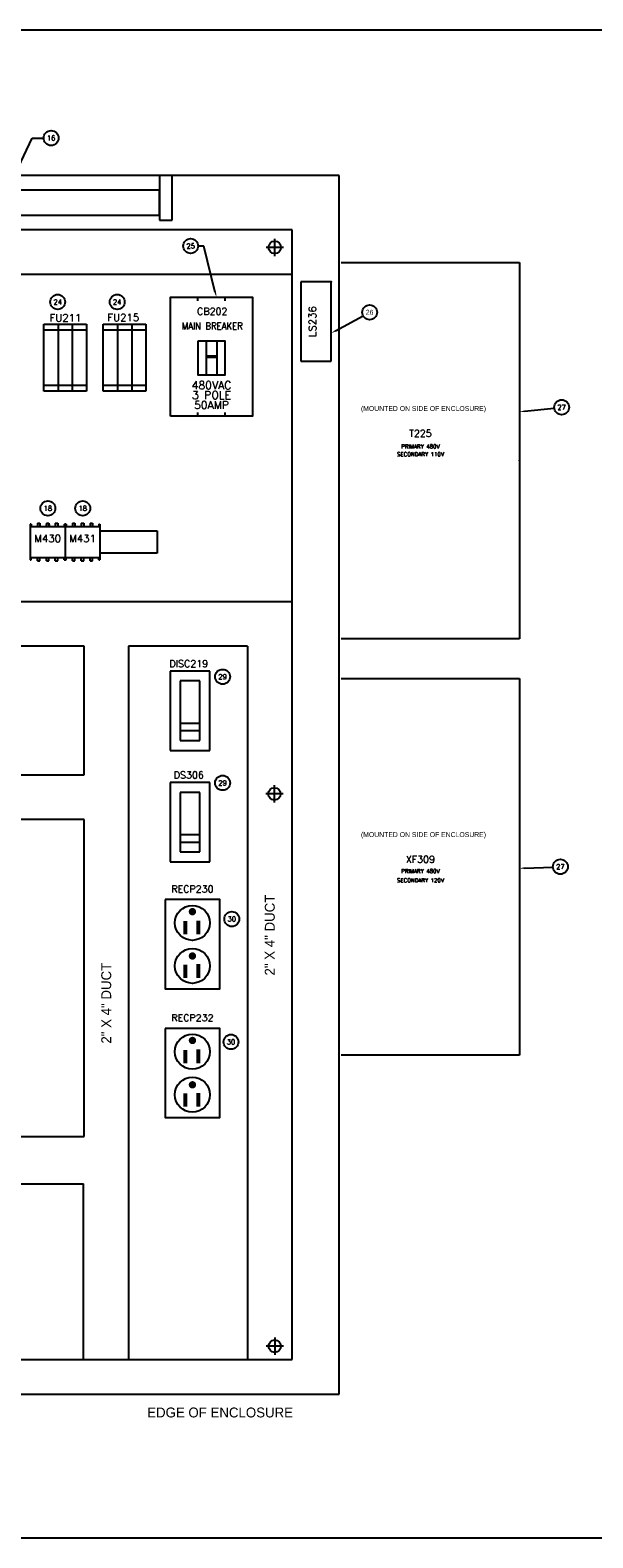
# Model space of a CAD drawing. Header units: inches. Extents: x 0 to 120, y 0 to 76.
# Tile 4 of 5: x 49 to 77, y 0 to 76. Entities that reach past the tile are written whole.
import ezdxf
from ezdxf.enums import TextEntityAlignment as Align

# ---------------------------------------------------------------- set-up
doc = ezdxf.new("R2010")
doc.units = ezdxf.units.IN
doc.header["$MEASUREMENT"] = 0
doc.linetypes.add('CENTER', pattern=[2, 1.25, -0.25, 0.25, -0.25])
for name, color, linetype in [('CL', 7, 'Continuous'), ('PBAL', 7, 'Continuous'), ('PDESC', 1, 'Continuous'), ('PITEM', 1, 'Continuous'), ('PSYMS', 7, 'Continuous'), ('PTAG', 30, 'Continuous')]:
    doc.layers.add(name, color=color, linetype=linetype)
doc.layers.add('Viewports', color=3, linetype='Continuous', plot=False)
doc.styles.add('LEGACY', font='romans.shx')
doc.styles.add('ROMANS', font='ROMANS.SHX')
doc.styles.add('WD', font='romans.shx')

# ---------------------------------------------------------------- blocks, each defined once
blk = doc.blocks.new('WD_PTAG')
at = {"style": 'LEGACY', "width": 0.9}
for tag, flags, p in [('P_TAG1', 8, (0, 0.202)), ('P_ITEM', 9, (0, 0.374)), ('DESC1', 8, (0, 0))]:
    blk.add_attdef(tag, text='', height=0.125, dxfattribs=dict(at, flags=flags)).set_placement(p, align=Align.CENTER)
at = {"style": 'LEGACY', "width": 0.7}
blk.add_attdef('LOC', text='', height=0.0625, dxfattribs=at).set_placement((0, 0.359), align=Align.CENTER)
at = {"style": 'LEGACY', "width": 0.9, "flags": 8}
blk.add_attdef('DESC2', text='', height=0.125, dxfattribs=at).set_placement((0.001, -0.047), align=Align.TOP_CENTER)
at = {"linetype": 'Continuous', "style": 'LEGACY', "flags": 1}
for tag, p in [('P_MFG', (-0.016, -0.297)), ('P_CAT', (-0.016, -0.231))]:
    blk.add_attdef(tag, text='', height=0.05, dxfattribs=at).set_placement(p, align=Align.MIDDLE)
at = {"linetype": 'Continuous', "style": 'LEGACY', "flags": 9}
for tag, p in [('P_ASSYCODE', (-0.016, -0.344)), ('WDBLKNAM', (-0.016, -0.197)), ('RATING10', (-0.016, -0.5)), ('RATING12', (-0.016, -0.516)), ('RATING11', (-0.016, -0.531)), ('RATING1', (-0.016, -0.359)), ('RATING2', (-0.016, -0.375)), ('RATING4', (-0.016, -0.391)), ('RATING3', (-0.016, -0.406)), ('RATING8', (-0.016, -0.422)), ('RATING7', (-0.016, -0.438)), ('RATING6', (-0.016, -0.453)), ('RATING5', (-0.016, -0.469)), ('RATING9', (-0.016, -0.484))]:
    blk.add_attdef(tag, text='', height=0.01, dxfattribs=at).set_placement(p, align=Align.CENTER)
blk = doc.blocks.new('PNLC55')
at = {"layer": 'PBAL'}
blk.add_circle((0, 0), 0.375, dxfattribs=at)
at = {"layer": 'PITEM', "style": 'LEGACY'}
blk.add_attdef('B_ITEM', text='', height=0.25, dxfattribs=at).set_placement((0, 0), align=Align.MIDDLE)
blk = doc.blocks.new('PNLC64')
at = {"layer": 'PBAL'}
blk.add_circle((0, 0), 0.375, dxfattribs=at)
at = {"layer": 'PITEM', "style": 'LEGACY'}
blk.add_attdef('B_ITEM', text='', height=0.25, dxfattribs=at).set_placement((0, 0), align=Align.MIDDLE)
blk = doc.blocks.new('PNLD3D')
at = {"layer": 'PBAL'}
blk.add_circle((0, 0), 0.375, dxfattribs=at)
at = {"layer": 'PITEM', "style": 'LEGACY'}
blk.add_attdef('B_ITEM', text='', height=0.25, dxfattribs=at).set_placement((0, 0), align=Align.MIDDLE)
blk = doc.blocks.new('PNLD4C')
at = {"layer": 'PBAL'}
blk.add_circle((0, 0), 0.375, dxfattribs=at)
at = {"layer": 'PITEM', "style": 'LEGACY'}
blk.add_attdef('B_ITEM', text='', height=0.25, dxfattribs=at).set_placement((0, 0), align=Align.MIDDLE)
blk = doc.blocks.new('PNLD7D')
at = {"layer": 'PBAL'}
blk.add_circle((0, 0), 0.375, dxfattribs=at)
at = {"layer": 'PITEM', "style": 'LEGACY'}
blk.add_attdef('B_ITEM', text='', height=0.25, dxfattribs=at).set_placement((0, 0), align=Align.MIDDLE)
blk = doc.blocks.new('PNLD8C')
at = {"layer": 'PBAL'}
blk.add_circle((0, 0), 0.375, dxfattribs=at)
at = {"layer": 'PITEM', "style": 'LEGACY'}
blk.add_attdef('B_ITEM', text='', height=0.25, dxfattribs=at).set_placement((0, 0), align=Align.MIDDLE)
blk = doc.blocks.new('PNLD9B')
at = {"layer": 'PBAL'}
blk.add_circle((0, 0), 0.375, dxfattribs=at)
at = {"layer": 'PITEM', "style": 'LEGACY'}
blk.add_attdef('B_ITEM', text='', height=0.25, dxfattribs=at).set_placement((0, 0), align=Align.MIDDLE)
blk = doc.blocks.new('PNLDAA')
at = {"layer": 'PBAL'}
blk.add_circle((0, 0), 0.375, dxfattribs=at)
at = {"layer": 'PITEM', "style": 'LEGACY'}
blk.add_attdef('B_ITEM', text='', height=0.25, dxfattribs=at).set_placement((0, 0), align=Align.MIDDLE)
blk = doc.blocks.new('PNL243D')
at = {"layer": 'PBAL'}
blk.add_circle((-0.375, 0), 0.375, dxfattribs=at)
at = {"layer": 'PITEM', "style": 'LEGACY'}
blk.add_attdef('B_ITEM', text='', height=0.25, dxfattribs=at).set_placement((-0.375, 0), align=Align.MIDDLE)
blk = doc.blocks.new('PNL2462')
at = {"layer": 'PBAL'}
blk.add_circle((0.375, 0), 0.375, dxfattribs=at)
at = {"layer": 'PITEM', "style": 'LEGACY'}
blk.add_attdef('B_ITEM', text='', height=0.25, dxfattribs=at).set_placement((0.375, 0), align=Align.MIDDLE)
blk = doc.blocks.new('PNL2474')
at = {"layer": 'PBAL'}
blk.add_circle((0.373, 0.041), 0.375, dxfattribs=at)
at = {"layer": 'PITEM', "style": 'LEGACY'}
blk.add_attdef('B_ITEM', text='', height=0.25, dxfattribs=at).set_placement((0.373, 0.041), align=Align.MIDDLE)
blk = doc.blocks.new('PNL2486')
at = {"layer": 'PBAL'}
blk.add_circle((0.375, 0.014), 0.375, dxfattribs=at)
at = {"layer": 'PITEM', "style": 'LEGACY'}
blk.add_attdef('B_ITEM', text='', height=0.25, dxfattribs=at).set_placement((0.375, 0.014), align=Align.MIDDLE)
blk = doc.blocks.new('SQD_C_1')
for p, q in [((1.5327, 4.0086), (0, 4.0086)), ((0, 4.0086), (0, 0)), ((1.5327, 0), (1.5327, 4.0086)), ((0, 0), (1.5327, 0))]:
    blk.add_line(p, q)
blk = doc.blocks.new('PNL1328')
at = {"layer": 'PBAL'}
blk.add_circle((0.33, 0.179), 0.375, dxfattribs=at)
at = {"layer": 'PITEM'}
blk.add_attdef('B_ITEM', text='', height=0.25, dxfattribs=at).set_placement((0.33, 0.179), align=Align.MIDDLE)
blk = doc.blocks.new('ABMSE130')
for p, q in [((0, 1.801), (0, 0)), ((0.05, 1.801), (0, 1.801)), ((0, 1.681), (1.76, 1.681)), ((0.05, 1.801), (0.05, 1.681)), ((0.371, 1.851), (0.371, 1.681)), ((0.371, 1.851), (0.496, 1.851)), ((0.496, 1.851), (0.496, 1.681)), ((0.805, 1.791), (0.805, 1.681)), ((0.805, 1.791), (0.818, 1.791)), ((0.818, 1.851), (0.818, 1.681)), ((0.818, 1.851), (0.942, 1.851)), ((0.942, 1.851), (0.942, 1.681)), ((0.955, 1.791), (0.942, 1.791)), ((0.955, 1.791), (0.955, 1.681)), ((1.264, 1.851), (1.264, 1.681)), ((1.264, 1.851), (1.389, 1.851)), ((1.389, 1.851), (1.389, 1.681)), ((1.71, 1.801), (1.71, 1.681)), ((1.71, 1.801), (1.76, 1.801)), ((1.76, 1.801), (1.76, 0)), ((0, 0.12), (1.76, 0.12)), ((0, 0), (0.05, 0)), ((0.05, 0), (0.05, 0.12)), ((0.371, -0.05), (0.371, 0.12)), ((0.496, -0.05), (0.496, 0.12)), ((0.818, -0.05), (0.818, 0.12)), ((0.942, -0.05), (0.942, 0.12)), ((1.264, -0.05), (1.264, 0.12)), ((1.389, -0.05), (1.389, 0.12)), ((1.71, 0), (1.71, 0.12)), ((1.71, 0), (1.76, 0)), ((0.371, -0.05), (0.496, -0.05)), ((0.818, -0.05), (0.942, -0.05)), ((1.264, -0.05), (1.389, -0.05))]:
    blk.add_line(p, q)

msp = doc.modelspace()

# ---------------------------------------------------------------- linework, layer by layer
at = {"color": 4}
for p, q in [((64.125, 68.75), (12.5, 68.75)), ((64.125, 7.25), (64.125, 68.75)), ((61.75, 66), (14.25, 66)), ((61.75, 9), (61.75, 66)), ((61.75, 63.75), (17.5, 63.75)), ((17.502, 47.25), (61.75, 47.25)), ((51.25, 45), (17.503, 45)), ((51.25, 38.5), (51.25, 45)), ((59.5, 45), (53.5, 45)), ((53.5, 45), (53.5, 9)), ((59.5, 45), (59.5, 9)), ((17.506, 38.5), (51.25, 38.5)), ((51.25, 36.25), (25.184, 36.25)), ((51.25, 20.25), (51.25, 36.25)), ((17.5, 20.25), (51.25, 20.25)), ((14.25, 9), (61.75, 9)), ((12.5, 7.25), (64.125, 7.25))]:
    msp.add_line(p, q, dxfattribs=at)
for p, q in [((55.062, 68.75), (55.062, 66.5)), ((55.688, 66.5), (55.688, 68.75)), ((55.062, 68), (21.562, 68)), ((55.062, 66.75), (55.062, 68)), ((21.562, 66.75), (55.062, 66.75)), ((55.062, 66.5), (55.688, 66.5)), ((56.992, 62.413), (56.992, 62.601)), ((58.367, 62.413), (58.367, 62.601)), ((49.218, 61.238), (51.375, 61.238)), ((49.218, 57.863), (49.218, 61.238)), ((51.375, 60.946), (49.218, 60.946)), ((49.938, 61.238), (49.938, 57.863)), ((50.655, 61.238), (50.655, 57.863)), ((51.375, 61.238), (51.375, 57.863)), ((52.218, 57.863), (52.218, 61.238)), ((52.218, 61.238), (54.375, 61.238)), ((54.375, 60.946), (52.218, 60.946)), ((52.938, 61.238), (52.938, 57.863)), ((53.655, 61.238), (53.655, 57.863)), ((54.375, 61.238), (54.375, 57.863)), ((57.406, 60.382), (57.406, 58.695)), ((57.953, 60.382), (57.953, 58.695)), ((51.375, 58.156), (49.218, 58.156)), ((51.375, 57.863), (49.218, 57.863)), ((54.375, 58.156), (52.218, 58.156)), ((54.375, 57.863), (52.218, 57.863)), ((56.992, 56.601), (56.992, 56.788)), ((58.367, 56.601), (58.367, 56.788)), ((52.052, 50.812), (54.937, 50.812)), ((54.937, 49.688), (52.052, 49.688))]:
    msp.add_line(p, q)
for points in [[(55.617, 56.601), (55.617, 62.601), (59.742, 62.601), (59.742, 56.601)], [(56.992, 60.382), (56.992, 58.695), (58.367, 58.695), (58.367, 60.382)], [(55.343, 32.208), (55.343, 27.708), (58.093, 27.708), (58.093, 32.208)], [(55.343, 25.708), (55.343, 21.208), (58.093, 21.208), (58.093, 25.708)]]:
    msp.add_lwpolyline(points, close=True)
for points, const_width in [([(57.406, 59.601), (57.953, 59.601)], 0.169), ([(56.356, 31.124), (56.356, 30.446)], 0.2), ([(57.013, 31.146), (57.013, 30.446)], 0.2), ([(56.356, 28.931), (56.356, 28.253)], 0.2), ([(57.013, 28.954), (57.013, 28.253)], 0.2), ([(56.356, 24.624), (56.356, 23.946)], 0.2), ([(57.013, 24.646), (57.013, 23.946)], 0.2), ([(56.356, 22.431), (56.356, 21.753)], 0.2), ([(57.013, 22.454), (57.013, 21.753)], 0.2)]:
    msp.add_lwpolyline(points, dxfattribs=dict(const_width=const_width))
at = {"const_width": 0.185}
for points in [[(56.625, 31.598, 1), (56.81, 31.598, 1)], [(56.625, 29.361, 1), (56.81, 29.361, 1)], [(56.625, 25.098, 1), (56.81, 25.098, 1)], [(56.625, 22.861, 1), (56.81, 22.861, 1)]]:
    msp.add_lwpolyline(points, format="xyb", close=True, dxfattribs=at)
for centre, radius in [((60.869, 65.12), 0.312), ((60.851, 37.538), 0.312), ((56.718, 31.033), 0.882), ((56.718, 28.863), 0.882), ((56.718, 24.533), 0.882), ((56.718, 22.363), 0.882), ((60.869, 9.673), 0.312)]:
    msp.add_circle(centre, radius)
at = {"layer": 'CL', "linetype": 'CENTER'}
for p, q in [((60.869, 64.683), (60.869, 65.558)), ((61.307, 65.12), (60.432, 65.12)), ((61.288, 37.538), (60.413, 37.538)), ((60.851, 37.101), (60.851, 37.976)), ((60.869, 10.111), (60.869, 9.236)), ((61.307, 9.673), (60.432, 9.673))]:
    msp.add_line(p, q, dxfattribs=at)
at = {"layer": 'DEFPOINTS', "color": 0, "linetype": 'ByBlock'}
msp.add_point((61.74, 66), dxfattribs=at)
at = {"layer": 'PBAL'}
for p, q in [((47.661, 68.564), (48.64, 70.635)), ((48.64, 70.635), (49.215, 70.635)), ((57.297, 65.186), (57.002, 65.186)), ((57.871, 62.844), (57.297, 65.186)), ((63.942, 60.915), (65.325, 61.664)), ((73.467, 56.847), (74.967, 57.011)), ((73.468, 33.796), (74.903, 33.85))]:
    msp.add_line(p, q, dxfattribs=at)
for p in [(63.722, 63.38), (73.218, 54.363)]:
    msp.add_point(p, dxfattribs=at)
for points in [[(57.911, 62.854), (57.83, 62.834), (57.93, 62.601)], [(63.962, 60.878), (63.922, 60.951), (63.722, 60.796)], [(73.471, 56.806), (73.462, 56.888), (73.218, 56.82)], [(73.47, 33.754), (73.467, 33.838), (73.218, 33.786)]]:
    msp.add_solid(points, dxfattribs=at)
at = {"layer": 'PSYMS'}
for p, q in [((64.218, 64.363), (73.218, 64.363)), ((73.218, 64.363), (73.218, 45.363)), ((54.937, 50.812), (54.937, 49.688)), ((73.218, 45.363), (64.218, 45.363)), ((55.593, 43.738), (55.593, 39.738)), ((57.593, 43.738), (55.593, 43.738)), ((57.593, 39.738), (57.593, 43.738)), ((56.093, 43.238), (56.093, 40.238)), ((57.093, 43.238), (56.093, 43.238)), ((57.093, 40.238), (57.093, 43.238)), ((64.218, 43.363), (73.218, 43.363)), ((73.218, 43.363), (73.218, 24.363)), ((56.093, 41.113), (57.093, 41.113)), ((56.093, 40.738), (57.093, 40.738)), ((55.593, 39.738), (57.593, 39.738)), ((56.093, 40.238), (57.093, 40.238)), ((57.593, 38.113), (55.593, 38.113)), ((55.593, 38.113), (55.593, 34.113)), ((57.593, 34.113), (57.593, 38.113)), ((56.093, 37.613), (56.093, 34.613)), ((57.093, 37.613), (56.093, 37.613)), ((57.093, 34.613), (57.093, 37.613)), ((56.093, 35.488), (57.093, 35.488)), ((56.093, 35.113), (57.093, 35.113)), ((56.093, 34.613), (57.093, 34.613)), ((55.593, 34.113), (57.593, 34.113)), ((73.218, 24.363), (64.218, 24.363))]:
    msp.add_line(p, q, dxfattribs=at)
at = {"layer": 'PSYMS', "color": 4}
for p in [(17.718, 17.863), (51.218, 9)]:
    msp.add_line(p, (51.218, 17.863), dxfattribs=at)
at = {"layer": 'Viewports'}
msp.add_lwpolyline([(0, 0), (120, 0), (120, 76.08), (0, 76.08)], close=True, dxfattribs=at)

# ---------------------------------------------------------------- block references
at = {"layer": 'PBAL'}
for name, p, values in [('PNL2462', (49.215, 70.635), {'B_ITEM': '16'}), ('PNL243D', (57.002, 65.186), {'B_ITEM': '25'}), ('PNLC55', (49.921, 62.365), {'B_ITEM': '24'}), ('PNLC64', (52.921, 62.365), {'B_ITEM': '24'}), ('PNL1328', (65.325, 61.664), {'B_ITEM': '26'}), ('PNL2474', (74.967, 57.011), {'B_ITEM': '27'}), ('PNLD3D', (49.424, 51.948), {'B_ITEM': '18'}), ('PNLD4C', (51.184, 51.948), {'B_ITEM': '18'}), ('PNLD7D', (58.238, 43.451), {'B_ITEM': '29'}), ('PNLD8C', (58.238, 38.097), {'B_ITEM': '29'}), ('PNL2486', (74.903, 33.85), {'B_ITEM': '27'}), ('PNLD9B', (58.703, 31.225), {'B_ITEM': '30'}), ('PNLDAA', (58.661, 25.027), {'B_ITEM': '30'})]:
    msp.add_blockref(name, p, dxfattribs=at).add_auto_attribs(values)
at = {"layer": 'PSYMS'}
ref = msp.add_blockref('SQD_C_1', (62.189, 59.371), dxfattribs=at)
ref.add_attrib('P_TAG1', 'LS236', dxfattribs={"layer": 'PTAG', "height": 0.375, "rotation": 90, "style": 'WD'}).set_placement((62.956, 61.376), align=Align.CENTER)
ref = msp.add_blockref('WD_PTAG', (50.313, 61.366), dxfattribs=at)
ref.add_attrib('P_TAG1', 'FU211', dxfattribs={"layer": 'PTAG', "height": 0.375, "style": 'LEGACY', "flags": 8}).set_placement((50.313, 61.376), align=Align.CENTER)
ref = msp.add_blockref('WD_PTAG', (53.229, 61.522), dxfattribs=at)
ref.add_attrib('P_TAG1', 'FU215', dxfattribs={"layer": 'PTAG', "height": 0.375, "style": 'LEGACY', "flags": 8}).set_placement((53.229, 61.393), align=Align.CENTER)
ref = msp.add_blockref('WD_PTAG', (57.718, 62.016), dxfattribs=at)
ref.add_attrib('P_TAG1', 'CB202', dxfattribs={"layer": 'PTAG', "height": 0.35, "style": 'WD', "flags": 8}).set_placement((57.718, 61.721), align=Align.CENTER)
ref.add_attrib('DESC1', 'MAIN BREAKER', dxfattribs={"layer": 'PDESC', "height": 0.35, "style": 'WD', "width": 0.9, "flags": 8}).set_placement((57.718, 60.976), align=Align.CENTER)
ref = msp.add_blockref('WD_PTAG', (68.218, 55.363), dxfattribs=at)
ref.add_attrib('P_TAG1', 'T225', dxfattribs={"layer": 'PTAG', "height": 0.35, "style": 'WD', "flags": 8}).set_placement((68.218, 55.566), align=Align.CENTER)
ref.add_attrib('DESC1', 'PRIMARY 480V', dxfattribs={"layer": 'PDESC', "height": 0.2, "style": 'WD', "flags": 8}).set_placement((68.218, 54.974), align=Align.CENTER)
ref.add_attrib('DESC2', 'SECONDARY 110V', dxfattribs={"layer": 'PDESC', "height": 0.2, "style": 'WD', "flags": 8}).set_placement((68.219, 54.779), align=Align.TOP_CENTER)
ref = msp.add_blockref('ABMSE130', (48.532, 49.345), dxfattribs=at)
ref.add_attrib('P_TAG1', 'M430', dxfattribs={"layer": 'PTAG', "height": 0.375, "style": 'WD'}).set_placement((49.412, 50.245), align=Align.CENTER)
ref = msp.add_blockref('ABMSE130', (50.292, 49.345), dxfattribs=at)
ref.add_attrib('P_TAG1', 'M431', dxfattribs={"layer": 'PTAG', "height": 0.375, "style": 'WD'}).set_placement((51.172, 50.245), align=Align.CENTER)
ref = msp.add_blockref('WD_PTAG', (56.534, 43.738), dxfattribs=at)
ref.add_attrib('P_TAG1', 'DISC219', dxfattribs={"layer": 'PTAG', "height": 0.35, "style": 'WD', "flags": 8}).set_placement((56.534, 43.941), align=Align.CENTER)
ref = msp.add_blockref('WD_PTAG', (56.534, 38.113), dxfattribs=at)
ref.add_attrib('P_TAG1', 'DS306', dxfattribs={"layer": 'PTAG', "height": 0.35, "style": 'WD', "flags": 8}).set_placement((56.534, 38.316), align=Align.CENTER)
ref = msp.add_blockref('WD_PTAG', (68.218, 33.863), dxfattribs=at)
ref.add_attrib('P_TAG1', 'XF309', dxfattribs={"layer": 'PTAG', "height": 0.35, "style": 'WD', "flags": 8}).set_placement((68.218, 34.066), align=Align.CENTER)
ref.add_attrib('DESC1', 'PRIMARY 480V', dxfattribs={"layer": 'PDESC', "height": 0.2, "style": 'WD', "flags": 8}).set_placement((68.218, 33.548), align=Align.CENTER)
ref.add_attrib('DESC2', 'SECONDARY 120V', dxfattribs={"layer": 'PDESC', "height": 0.2, "style": 'WD', "flags": 8}).set_placement((68.219, 33.278), align=Align.TOP_CENTER)
ref = msp.add_blockref('WD_PTAG', (56.718, 32.363), dxfattribs=at)
ref.add_attrib('P_TAG1', 'RECP230', dxfattribs={"layer": 'PTAG', "height": 0.35, "style": 'WD', "flags": 8}).set_placement((56.718, 32.566), align=Align.CENTER)
ref = msp.add_blockref('WD_PTAG', (56.718, 25.863), dxfattribs=at)
ref.add_attrib('P_TAG1', 'RECP232', dxfattribs={"layer": 'PTAG', "height": 0.35, "style": 'WD', "flags": 8}).set_placement((56.718, 26.066), align=Align.CENTER)

# ---------------------------------------------------------------- texts
at = {"style": 'ROMANS'}
for s, p in [('480VAC', (57.679, 58.163)), ('3 POLE', (57.679, 57.663)), ('50AMP', (57.679, 57.163))]:
    msp.add_text(s, height=0.4, dxfattribs=at).set_placement(p, align=Align.MIDDLE)
for p in [(60.869, 30.416), (52.619, 26.979)]:
    msp.add_text('2" X 4" DUCT', height=0.5, rotation=90).set_placement(p, align=Align.CENTER)
msp.add_text('EDGE OF ENCLOSURE', height=0.5).set_placement((54.435, 6.076))
at = {"layer": 'PSYMS'}
for p in [(65.218, 56.863), (65.218, 35.363)]:
    msp.add_text('(MOUNTED ON SIDE OF ENCLOSURE)', height=0.25, dxfattribs=at).set_placement(p)

doc.saveas('drawing.dxf')
